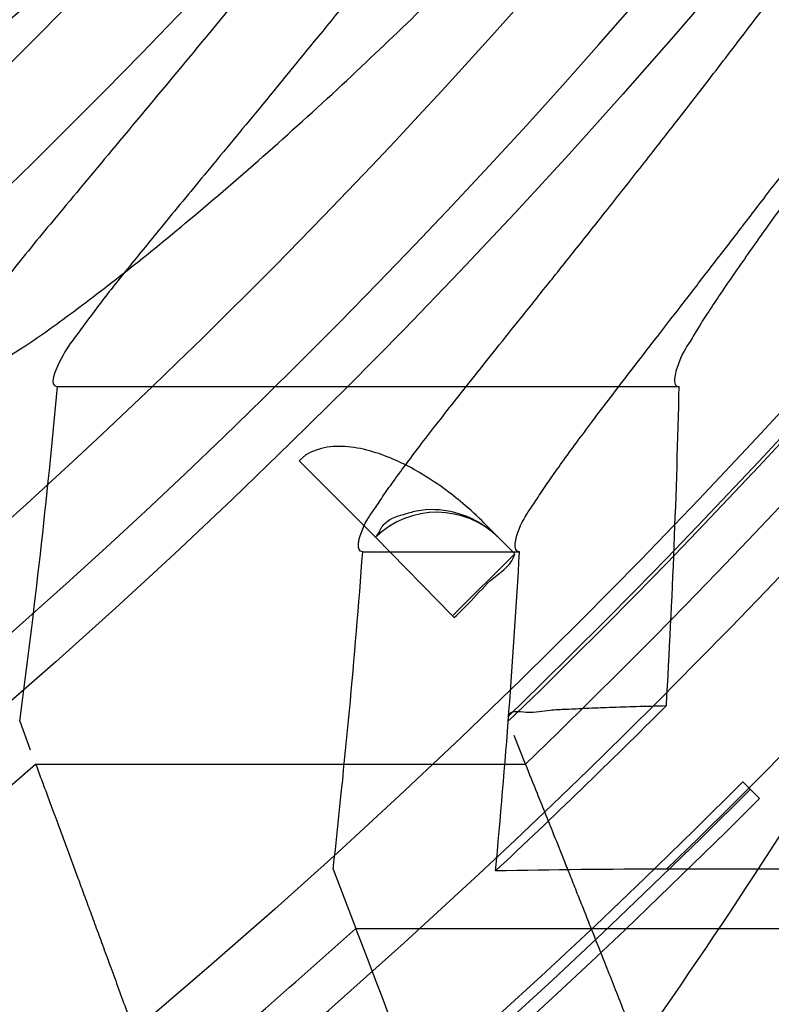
# Model space of a CAD drawing. Header units: millimetres. Extents: x 0 to 297, y 0 to 210.
# Tile 85 of 256: x 147.7057 to 147.7399, y 92.6335 to 92.6783. Entities that reach past the tile are written whole.
import ezdxf

# ---------------------------------------------------------------- set-up
doc = ezdxf.new("R2010")
doc.units = ezdxf.units.MM
doc.header["$LTSCALE"] = 16.335
doc.layers.get('0').update_dxf_attribs({"linetype": 'CONTINUOUS'})
for name, color, linetype in [('01_GLOBAL', 7, 'CONTINUOUS'), ('INTFCLR_1', 7, 'CONTINUOUS'), ('INTFCLR_144815', 7, 'CONTINUOUS')]:
    doc.layers.add(name, color=color, linetype=linetype)

msp = doc.modelspace()

# ---------------------------------------------------------------- linework, layer by layer
at = {"color": 7, "linetype": 'Continuous'}
msp.add_circle((148.2308034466, 92.1164639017), 1.9, dxfattribs=at)
at = {"color": 9, "linetype": 'Continuous'}
msp.add_arc((148.2308034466, 92.1164639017), 1.8756493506, 92.9674534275, 177.0325465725, dxfattribs=at)
at = {"layer": '01_GLOBAL', "color": 7, "linetype": 'Continuous'}
msp.add_circle((148.2308034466, 92.1164639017), 1.925, dxfattribs=at)
at = {"layer": 'INTFCLR_1', "color": 6, "linetype": 'Continuous'}
for radius in [0.3017258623, 0.2867456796]:
    msp.add_arc((147.5056636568, 92.8766036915), radius, 270, 90.00000002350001, dxfattribs=at)
for points, knots in [([(147.7024190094, 93.0916036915), (147.7018087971, 93.0916036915), (147.7029114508, 93.08950324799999), (147.7038583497, 93.08834455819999), (147.7054058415, 93.0863113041), (147.7073153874, 93.0840115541), (147.7097564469, 93.0810765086), (147.7126098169, 93.0776680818), (147.7156703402, 93.073960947), (147.7186923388, 93.0702356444), (147.721505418, 93.0666872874), (147.7240879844, 93.06335701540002), (147.7264364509, 93.0602594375), (147.7285589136, 93.05739951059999), (147.7304701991, 93.0547707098), (147.7321890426, 93.05236174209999), (147.7337330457, 93.05015870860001), (147.7351142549, 93.0481557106), (147.7363481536, 93.04633959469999), (147.7374498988, 93.04469533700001), (147.7384368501, 93.0432038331), (147.7393145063, 93.04186262), (147.740301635, 93.0403384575), (147.7413416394, 93.03871140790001), (147.7424164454, 93.0370044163), (147.7434051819, 93.03541431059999), (147.7444675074, 93.0336832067), (147.7454727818, 93.0320194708), (147.7463989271, 93.0304656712), (147.7472040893, 93.0291000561), (147.7480924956, 93.0275744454), (147.7490691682, 93.0258742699), (147.7501439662, 93.02397450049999), (147.7513258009, 93.02184928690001), (147.7526254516, 93.0194658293), (147.7540567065, 93.016782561), (147.7556293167, 93.01375936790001), (147.7573520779, 93.0103498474), (147.7592357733, 93.0064972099), (147.7612959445, 93.00212210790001), (147.7635459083, 92.9971289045), (147.7659975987, 92.99139551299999), (147.7686600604, 92.9847751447), (147.771540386, 92.9770580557), (147.7745995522, 92.96806700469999), (147.7776353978, 92.9580497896), (147.7804347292, 92.9474285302), (147.7828479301, 92.9366846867), (147.7848548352, 92.9259114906), (147.7864550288, 92.91515159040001), (147.7876568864, 92.9044033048), (147.7884643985, 92.8936919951), (147.7888848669, 92.883007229), (147.788923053, 92.8723658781), (147.7885832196, 92.8617581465), (147.7878679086, 92.85118540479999), (147.7867790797, 92.8406561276), (147.7853146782, 92.8301491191), (147.7834744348, 92.81967840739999), (147.7812492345, 92.80922126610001), (147.7786373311, 92.7987909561), (147.7756726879, 92.7885321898), (147.7725298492, 92.77894344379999), (147.7694333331, 92.7704309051), (147.7665578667, 92.7631606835), (147.763914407, 92.756913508), (147.7614912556, 92.751504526), (147.7592772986, 92.74679278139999), (147.7572566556, 92.7426627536), (147.7554148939, 92.7390284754), (147.7537381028, 92.7358200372), (147.7522167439, 92.7329849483), (147.7508394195, 92.7304773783), (147.7495919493, 92.72825221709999), (147.7484619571, 92.7262722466), (147.7474378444, 92.724505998), (147.7465123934, 92.7229325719), (147.7456788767, 92.7215330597), (147.7447260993, 92.71995062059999), (147.7436842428, 92.71824390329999), (147.7424549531, 92.71626272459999), (147.7413949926, 92.7145809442), (147.7404087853, 92.71303704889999), (147.7395314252, 92.7116777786), (147.7385421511, 92.7101629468), (147.7374297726, 92.7084808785), (147.7361816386, 92.706620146), (147.7347816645, 92.7045655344), (147.7332139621, 92.7023025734), (147.7314607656, 92.69981828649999), (147.7295082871, 92.69710583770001), (147.7273377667, 92.6941536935), (147.7249300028, 92.69095159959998), (147.7222786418, 92.6875081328), (147.7193828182, 92.6838337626), (147.7162651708, 92.67997262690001), (147.7130841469, 92.6761093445), (147.7101062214, 92.67254834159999), (147.7075479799, 92.66947614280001), (147.7055504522, 92.6670757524), (147.7039276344, 92.6649548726), (147.7029496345, 92.6637602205), (147.7017963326, 92.66160369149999), (147.7024190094, 92.66160369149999)], [0, 0, 0, 0, 0.0038604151, 0.0075016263, 0.0124785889, 0.0188917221, 0.0268498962, 0.0364677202, 0.04706947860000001, 0.0572444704, 0.0668187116, 0.0757144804, 0.08390538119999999, 0.0914099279, 0.098245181, 0.1044667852, 0.1101313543, 0.1152642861, 0.1198589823, 0.1240215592, 0.1277856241, 0.1311734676, 0.1341617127, 0.1392736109, 0.1433897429, 0.1469230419, 0.1511192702, 0.1562389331, 0.1592204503, 0.1625628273, 0.1662680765, 0.1703891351, 0.1749670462, 0.1800766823, 0.185772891, 0.1921413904, 0.1993155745, 0.2073310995, 0.2163076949, 0.2264451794, 0.2379233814, 0.250953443, 0.2658909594, 0.2830621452, 0.3030578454, 0.3259639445, 0.3492662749, 0.372530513, 0.3956109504, 0.4185782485, 0.4413347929, 0.4640172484, 0.48651927, 0.5089682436, 0.5313242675, 0.553647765, 0.5759939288, 0.5982772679, 0.6207473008, 0.6432362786, 0.6658996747, 0.6887559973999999, 0.7107777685, 0.7297237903, 0.7460531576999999, 0.7602331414, 0.7726347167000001, 0.7835467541, 0.7931663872, 0.8017211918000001, 0.8093215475, 0.8160683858, 0.8220758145, 0.8274205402, 0.8322066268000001, 0.8364980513, 0.8403368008, 0.8437547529, 0.8468031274, 0.8520223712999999, 0.8564046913, 0.8615533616, 0.8645986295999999, 0.8679945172, 0.8717882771, 0.8760445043, 0.8807522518, 0.8859628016, 0.8917731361, 0.8981681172, 0.9051985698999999, 0.9129160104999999, 0.9213486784, 0.9305434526, 0.9404096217, 0.9509435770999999, 0.9619432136, 0.9720502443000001, 0.9803711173, 0.9870628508, 0.9922716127, 0.99606073, 1, 1, 1, 1]), ([(147.7024190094, 92.66160369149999), (147.7031143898, 92.66160369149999), (147.7043203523, 92.6624163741), (147.7061744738, 92.6635325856), (147.7083002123, 92.66507723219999), (147.710928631, 92.6670898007), (147.7140582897, 92.6696593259), (147.7175074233, 92.6726544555), (147.7210070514, 92.6758564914), (147.724310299, 92.6790215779), (147.7273371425, 92.6820373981), (147.7300923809, 92.6848835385), (147.7325889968, 92.6875456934), (147.7348455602, 92.6900206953), (147.7368773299, 92.69230773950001), (147.7387011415, 92.69440843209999), (147.7403405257, 92.6963368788), (147.7418089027, 92.69809721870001), (147.74312239, 92.69969855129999), (147.7442950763, 92.7011505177), (147.7453447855, 92.7024683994), (147.7462981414, 92.7036803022), (147.7472372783, 92.7048876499), (147.7482377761, 92.70618954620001), (147.7492999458, 92.7075906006), (147.7503509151, 92.70899661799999), (147.7513832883, 92.71039607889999), (147.7524574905, 92.7118722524), (147.7536466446, 92.7135309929), (147.7549757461, 92.71541616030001), (147.7564609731, 92.7175638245), (147.7581179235, 92.7200131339), (147.7599603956, 92.72280467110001), (147.7620026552, 92.725988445), (147.7642665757, 92.7296344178), (147.7667734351, 92.73382309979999), (147.7695429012, 92.73865281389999), (147.7725956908, 92.7442536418), (147.7759494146, 92.7507780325), (147.7796263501, 92.7584542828), (147.7835547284, 92.7673916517), (147.7874822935, 92.777309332), (147.7911546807, 92.7877658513), (147.7944163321, 92.7983650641), (147.7972390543, 92.8090034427), (147.7996322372, 92.81966957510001), (147.8015947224, 92.830307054), (147.8031423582, 92.84094476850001), (147.8042785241, 92.8515373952), (147.8050140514, 92.86210180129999), (147.805355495, 92.8726275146), (147.8053083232, 92.8831163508), (147.8048760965, 92.8935745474), (147.8040611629, 92.9039954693), (147.8028633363, 92.9143835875), (147.8012816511, 92.9247373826), (147.799316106, 92.935041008), (147.7969588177, 92.94531754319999), (147.7942058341, 92.9555541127), (147.7910435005, 92.9657625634), (147.7874805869, 92.97589100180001), (147.7836594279, 92.98555735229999), (147.7798256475, 92.9943126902), (147.7762354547, 93.0018480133), (147.7729615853, 93.0082575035), (147.7699846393, 93.0137592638), (147.767284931, 93.01850609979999), (147.7648405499, 93.0226260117), (147.7626315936, 93.0262165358), (147.7606351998, 93.029359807), (147.7588346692, 93.032115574), (147.7572125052, 93.0345383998), (147.7557564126, 93.0366668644), (147.7544486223, 93.0385420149), (147.7532796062, 93.0401903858), (147.7522307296, 93.04164776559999), (147.7512884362, 93.0429399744), (147.7503875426, 93.0441606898), (147.749451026, 93.0454152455), (147.7484191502, 93.0467800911), (147.7473563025, 93.048166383), (147.7462900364, 93.04953808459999), (147.7452102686, 93.0509094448), (147.7440251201, 93.0523937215), (147.7427013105, 93.0540257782), (147.7412185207, 93.05582248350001), (147.7395625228, 93.05779146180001), (147.7377136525, 93.05994306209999), (147.7356554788, 93.0622827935), (147.733366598, 93.0648176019), (147.7308303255, 93.0675463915), (147.7280323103, 93.07046241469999), (147.7249547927, 93.0735545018), (147.7215984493, 93.0767954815), (147.7180191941, 93.0800963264), (147.7144644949, 93.08320501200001), (147.7112102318, 93.085894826), (147.7084715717, 93.08800309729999), (147.7062664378, 93.089614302), (147.7043599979, 93.09076625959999), (147.7031273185, 93.0916036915), (147.7024190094, 93.0916036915)], [0, 0, 0, 0, 0.0042187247, 0.0081401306, 0.0133978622, 0.0200459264, 0.0282638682, 0.0379443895, 0.0477615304, 0.05703690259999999, 0.0656973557, 0.0736821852, 0.0810680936, 0.0878383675, 0.0940009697, 0.0996271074, 0.1047154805, 0.1093563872, 0.1135342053, 0.1172803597, 0.1206792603, 0.1237557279, 0.1266349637, 0.1299589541, 0.1337168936, 0.1373013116, 0.1406085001, 0.1442672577, 0.148377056, 0.1529904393, 0.1582606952, 0.164218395, 0.1709303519, 0.1785521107, 0.1871652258, 0.1969659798, 0.2081658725, 0.2209392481, 0.2356613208, 0.2526660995, 0.2725685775, 0.2948769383, 0.3173640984, 0.3397873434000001, 0.3621386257, 0.3841211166, 0.4060891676, 0.4277469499, 0.4493218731, 0.470705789, 0.4919793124, 0.5131981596, 0.5343255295, 0.5554668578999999, 0.5765984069, 0.5977513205, 0.6189954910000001, 0.6402209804, 0.6617015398, 0.6832900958, 0.7050415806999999, 0.7268239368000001, 0.7463339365, 0.7630160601, 0.7774553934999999, 0.7899931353, 0.8009638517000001, 0.8105830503, 0.8190545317, 0.8265380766, 0.8331730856, 0.8390248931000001, 0.8442268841, 0.8488182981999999, 0.8528943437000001, 0.8564866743, 0.8597116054, 0.8625968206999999, 0.8656908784, 0.8692094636, 0.8729771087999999, 0.8762884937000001, 0.879749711, 0.8835661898, 0.8878115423, 0.8924986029, 0.8976989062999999, 0.9034198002, 0.9097088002, 0.9166034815, 0.9241390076, 0.9323094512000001, 0.9411199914, 0.9506041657, 0.9606137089, 0.9706541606, 0.9792553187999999, 0.9862062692, 0.9916647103, 0.9957028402, 1, 1, 1, 1])]:
    msp.add_open_spline(points, degree=3, knots=knots, dxfattribs=at)
at = {"layer": 'INTFCLR_1', "color": 9, "linetype": 'Continuous'}
for points, knots in [([(147.7578360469, 92.9698354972), (147.7601299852, 92.9632788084), (147.7642956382, 92.9498053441), (147.7682613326, 92.93248715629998), (147.7702192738, 92.9209208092), (147.7710065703, 92.9154643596), (147.7714994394, 92.91179284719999), (147.7727052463, 92.90167889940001), (147.773864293, 92.88500070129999), (147.7737011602, 92.86826331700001), (147.7730932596, 92.8580308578), (147.7728153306, 92.8542968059), (147.7723459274, 92.84873943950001), (147.7710514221, 92.8369058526), (147.7680380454, 92.81906424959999), (147.7643540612, 92.80424827), (147.7618533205, 92.7957452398), (147.7608389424, 92.79241084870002), (147.7590123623, 92.7866911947), (147.7551536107, 92.7756507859), (147.7489882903, 92.76060143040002), (147.7426455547, 92.7476790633), (147.738554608, 92.74013645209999), (147.7370705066, 92.7374761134), (147.7348652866, 92.73359496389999), (147.7301153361, 92.725595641), (147.7225777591, 92.71408438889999), (147.7133378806, 92.7015190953), (147.7066749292, 92.69332205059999), (147.7028339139, 92.6888229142), (147.701385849, 92.6871436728), (147.6989422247, 92.68435085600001), (147.6944265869, 92.6793230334), (147.6895205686, 92.6740995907), (147.6850750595, 92.669442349), (147.6824472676, 92.6667048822), (147.6802613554, 92.6642911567), (147.6788390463, 92.6627654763), (147.6769884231, 92.6599424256), (147.6801672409, 92.66119888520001), (147.6819512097, 92.6622736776), (147.6841146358, 92.6635994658), (147.6860112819, 92.6648736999), (147.6882932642, 92.66645580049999), (147.6913846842, 92.6687204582), (147.6953415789, 92.671795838), (147.7012543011, 92.676661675), (147.7065470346, 92.68140832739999), (147.7111780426, 92.68584954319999), (147.7144972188, 92.6891252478), (147.7204790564, 92.69529289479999), (147.7290048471, 92.7049106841), (147.7390158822, 92.7176983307), (147.7461841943, 92.72817403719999), (147.7504450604, 92.7349871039), (147.7520181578, 92.7375755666), (147.7543852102, 92.74154715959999), (147.7594401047, 92.750464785), (147.7666547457, 92.7649396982), (147.771618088, 92.77703676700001), (147.7739207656, 92.78330257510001)], [0, 0, 0, 0, 0.0419449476, 0.0850695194, 0.1071739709, 0.1127634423, 0.1183584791, 0.1295423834, 0.1742656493, 0.2191961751, 0.2304978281, 0.2361598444, 0.2418057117, 0.2641744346, 0.3080240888, 0.3509528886, 0.3562644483, 0.3615432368, 0.3719979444, 0.3925183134, 0.4321501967, 0.4701192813, 0.4793724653, 0.4839620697, 0.48851378, 0.5063269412, 0.5401307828, 0.5715496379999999, 0.6004673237, 0.6038923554, 0.6072711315, 0.6138564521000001, 0.6263016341, 0.6480618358, 0.6572019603, 0.6650284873, 0.6713159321, 0.6759369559, 0.6799952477, 0.6841765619, 0.6887949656, 0.6950107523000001, 0.6986911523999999, 0.7027318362, 0.7117342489, 0.7218512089, 0.7329803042, 0.7579718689, 0.7647510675, 0.7717251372, 0.7861300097, 0.8166264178, 0.8492835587, 0.8841348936, 0.8932111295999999, 0.8978052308, 0.9024247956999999, 0.92112918, 0.9596906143, 1, 1, 1, 1]), ([(147.6811764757, 92.6616036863), (147.6810781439, 92.6616036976), (147.6808373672, 92.6616511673), (147.6808497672, 92.6620839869), (147.6811074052, 92.66252928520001), (147.6815528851, 92.66319115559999), (147.6822318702, 92.6640149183), (147.6835407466, 92.6654986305), (147.6855593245, 92.6676144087), (147.6883533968, 92.67047263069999), (147.6928736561, 92.67507601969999), (147.6978811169, 92.68027873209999), (147.7024841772, 92.6852758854), (147.7049756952, 92.68805332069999), (147.7064519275, 92.6897231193), (147.7103658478, 92.69419510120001), (147.7171547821, 92.70234315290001), (147.7265732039, 92.71484082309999), (147.7342592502, 92.7262958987), (147.7391039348, 92.7342592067), (147.7413524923, 92.7381219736), (147.7428653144, 92.74076896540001), (147.7470335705, 92.74827048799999), (147.7534974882, 92.7611245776), (147.7597854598, 92.7761068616), (147.7637211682, 92.7870999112), (147.7655837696, 92.7927940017), (147.7666180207, 92.7961131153), (147.7691666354, 92.8045735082), (147.7729221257, 92.8193173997), (147.7759956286, 92.83708214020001), (147.7773158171, 92.8488648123), (147.7777944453, 92.8543974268), (147.7780778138, 92.8581145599), (147.7786975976, 92.86830028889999), (147.7788639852, 92.8849640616), (147.7776820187, 92.90156740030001), (147.7764527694, 92.9116340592), (147.7759502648, 92.9152888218), (147.7751474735, 92.9207210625), (147.7731505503, 92.93223826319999), (147.7691057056, 92.949481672), (147.7648598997, 92.9628870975), (147.7625223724, 92.96940981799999)], [0, 0, 0, 0, 0.0008731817, 0.001718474, 0.0032338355, 0.0055641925, 0.0087322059, 0.0127298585, 0.0231213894, 0.0346993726, 0.0482226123, 0.08041255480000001, 0.0988155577, 0.1085507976, 0.1135449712, 0.1186069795, 0.1613231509, 0.207686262, 0.2575123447, 0.2837454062, 0.2904461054, 0.2972015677, 0.3108182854, 0.366650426, 0.4248609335, 0.4549769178, 0.4703146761, 0.4780576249, 0.4858477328, 0.5487775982, 0.6130123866, 0.6457680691, 0.6540347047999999, 0.6623246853, 0.6788711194, 0.7446474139, 0.8101273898, 0.8265053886, 0.8346996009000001, 0.8428861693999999, 0.8752668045, 0.9384714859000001, 1, 1, 1, 1]), ([(147.7786398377, 92.7838190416), (147.7762971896, 92.77758353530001), (147.7712466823, 92.7655438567), (147.7639124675, 92.75115066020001), (147.7587756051, 92.74228519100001), (147.7563693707, 92.7383353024), (147.7547696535, 92.73576002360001), (147.7504343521, 92.7289779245), (147.743140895, 92.7185503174), (147.7329609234, 92.7058269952), (147.7242940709, 92.6962590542), (147.7182143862, 92.69012306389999), (147.7148397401, 92.68686264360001), (147.7101283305, 92.68243898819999), (147.704745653, 92.6777121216), (147.6987350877, 92.6728666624), (147.694713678, 92.66980354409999), (147.691566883, 92.667543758), (147.6892555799, 92.66597146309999), (147.6866540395, 92.6642566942), (147.6840672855, 92.6627785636), (147.6817988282, 92.66160361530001), (147.6811764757, 92.6616036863)], [0, 0, 0, 0, 0.1254392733, 0.2455954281, 0.3039386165, 0.3183545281, 0.3326935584, 0.3610298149, 0.4699340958, 0.5721292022, 0.6676979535, 0.7128867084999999, 0.7347758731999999, 0.7560605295, 0.8345894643, 0.86959304, 0.9014329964, 0.9297831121, 0.9425142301, 0.954114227, 0.9882800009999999, 1, 1, 1, 1])]:
    msp.add_open_spline(points, degree=3, knots=knots, dxfattribs=at)
at = {"layer": 'INTFCLR_144815', "color": 6, "linetype": 'Continuous'}
for p, q in [((147.7074681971, 92.66160369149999), (147.7357237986, 92.66160369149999)), ((147.7187529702, 92.65849937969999), (147.7184506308, 92.65823310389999)), ((147.7213403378, 92.65410377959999), (147.7284687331, 92.65410377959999)), ((147.7254221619, 92.6511883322), (147.7282472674, 92.6540134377)), ((147.7279576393, 92.64640543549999), (147.727976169, 92.6466491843)), ((147.7057480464, 92.64640543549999), (147.7062315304, 92.64511061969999)), ((147.7287416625, 92.6444614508), (147.7282188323, 92.6457585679)), ((147.7393758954, 92.6428914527), (147.7386196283, 92.6436477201)), ((147.719996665, 92.6396812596), (147.7210299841, 92.63699230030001)), ((147.7417742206, 92.6396812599), (147.7351470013, 92.6396812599))]:
    msp.add_line(p, q, dxfattribs=at)
at = {"layer": 'INTFCLR_144815', "color": 9, "linetype": 'Continuous'}
for p, q in [((147.718450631, 92.65823310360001), (147.7219233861, 92.6547592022)), ((147.726865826, 92.6554015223), (147.7275435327, 92.6547238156)), ((147.7254221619, 92.6511883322), (147.7254981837, 92.65111231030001)), ((147.7064734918, 92.6444614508), (147.7287416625, 92.6444614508)), ((147.7210299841, 92.63699230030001), (147.7428827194, 92.63699230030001))]:
    msp.add_line(p, q, dxfattribs=at)
at = {"layer": 'INTFCLR_144815', "color": 7, "linetype": 'Continuous'}
for p, q in [((147.7219233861, 92.6547592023), (147.7254221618, 92.6511883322)), ((147.7282458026, 92.65402154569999), (147.7275435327, 92.6547238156))]:
    msp.add_line(p, q, dxfattribs=at)
at = {"layer": 'INTFCLR_144815', "color": 6, "linetype": 'Continuous'}
for radius in [0.3190566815, 0.3040475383]:
    msp.add_circle((147.5056636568, 92.8766036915), radius, dxfattribs=at)
for centre, radius, start, end in [((147.5056636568, 92.8766036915), 0.4398395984, 313.9937911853, 154.5150993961), ((147.5056636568, 92.8766036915), 0.3305190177, 45.0000000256, 314.9999999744), ((147.5056636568, 92.8766036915), 0.329927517, 44.99999995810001, 315.0000000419), ((147.5056636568, 92.8766036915), 0.3294494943, 44.99999997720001, 315.0000000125), ((147.5056636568, 92.8766036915), 0.3241269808, 308.490992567, 51.50900743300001), ((147.5056636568, 92.8766036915), 0.3200091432, 313.9992414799, 46.00075850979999), ((147.5056636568, 92.8766036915), 0.2978344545, 295.6072723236, 334.3927276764), ((147.5056636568, 92.8766036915), 0.2828253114, 297.0737153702, 332.9262846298), ((147.5056636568, 92.87660369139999), 0.3245414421, 313.0911760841, 314.9984221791), ((147.7349827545, 92.2734944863), 0.3661865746, 89.97430089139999, 91.19000208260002), ((145.9448070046, 91.95635909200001), 1.9021647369, 20.1632002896, 20.9663982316)]:
    msp.add_arc(centre, radius, start, end, dxfattribs=at)
at = {"layer": 'INTFCLR_144815', "color": 9, "linetype": 'Continuous'}
for centre, radius, start, end in [((147.5056636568, 92.8766036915), 0.4080560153, 292.4997540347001, 54.0964566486), ((147.5056636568, 92.87660369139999), 0.3298406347, 314.0862202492, 45.9137797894), ((147.5056636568, 92.8766036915), 0.3219531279, 313.8592910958, 46.1407088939), ((147.5056636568, 92.8766036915), 0.3198467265, 314.0319604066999, 45.9680396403), ((147.5056636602, 92.8766036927), 0.3681108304, 292.4997540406, 16.610836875), ((147.5056636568, 92.8766036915), 0.4164420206, 203.8266800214, 313.0809380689), ((147.5056636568, 92.8766036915), 0.4214424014, 203.8278898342, 312.5732768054), ((147.5056636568, 92.8766036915), 0.4364412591, 203.8266800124, 319.1799903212), ((147.5056636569, 92.87660369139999), 0.3636235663, 309.832493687, 323.1675063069), ((147.5056636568, 92.8766036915), 0.3069439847, 293.9594928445, 310.8607650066), ((147.5056636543, 92.8766036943), 0.3221742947, 309.8664382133, 311.9496809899)]:
    msp.add_arc(centre, radius, start, end, dxfattribs=at)
at = {"layer": 'INTFCLR_144815', "color": 7, "linetype": 'Continuous'}
msp.add_arc((147.7247155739, 92.651895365), 0.0039997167, 45.0049825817, 134.2742273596, dxfattribs=at)
at = {"layer": 'INTFCLR_144815', "color": 6, "linetype": 'Continuous'}
for centre, major_axis, ratio, start_param, end_param in [((147.5056636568, 92.6949088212), (0, 0.2726808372), 0.7456587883, -1.7496239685, -1.69324167), ((147.5056636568, 92.6709258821), (0, 0.3086735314), 0.7456587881, -1.6480224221, -1.6010017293), ((147.5056636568, 92.6829188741), (0, 0.2906748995), 0.7456587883, -1.7200994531, -1.6700911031), ((147.5056636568, 92.6769231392), (0, 0.299673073), 0.7456587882, -1.6956613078, -1.6470176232), ((147.5056636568, 92.80284590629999), (0, 0.2914681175), 0.9674516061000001, -2.2743411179, -2.1269453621)]:
    msp.add_ellipse(centre, major_axis=major_axis, ratio=ratio, start_param=start_param, end_param=end_param, dxfattribs=at)
for points, knots in [([(147.7284687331, 92.65410377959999), (147.7281248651, 92.65411009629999), (147.7284667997, 92.6553861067), (147.7289335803, 92.6559818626), (147.7294381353, 92.656793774), (147.7299269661, 92.65749477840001), (147.7305020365, 92.6583039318), (147.731162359, 92.6592026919), (147.7319099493, 92.66020143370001), (147.7327456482, 92.66130133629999), (147.7336709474, 92.66250732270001), (147.7346879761, 92.6638247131), (147.7357985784, 92.6652591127), (147.7370029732, 92.6668144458), (147.7382990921, 92.66849222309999), (147.7396836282, 92.6702928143), (147.7411548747, 92.6722190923), (147.7427145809, 92.6742789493), (147.7443650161, 92.6764816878), (147.746103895, 92.67883130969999), (147.7479255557, 92.6813277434), (147.749823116, 92.6839695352), (147.7517910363, 92.68675738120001), (147.7538223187, 92.689690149), (147.7559091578, 92.6927656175), (147.7580430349, 92.6959804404), (147.760214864, 92.6993301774), (147.7624151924, 92.7028094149), (147.7646343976, 92.70641190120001), (147.7668628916, 92.71013072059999), (147.7690913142, 92.71395848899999), (147.7713106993, 92.7178875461), (147.7735126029, 92.7219101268), (147.7756891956, 92.72601851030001), (147.7778333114, 92.73020512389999), (147.7799384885, 92.73446266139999), (147.781998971, 92.73878415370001), (147.7840096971, 92.7431630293), (147.785966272, 92.7475931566), (147.7878649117, 92.7520688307), (147.7897023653, 92.75658470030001), (147.7914762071, 92.7611366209), (147.7931808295, 92.76571122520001), (147.7948144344, 92.7703031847), (147.7963777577, 92.7749136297), (147.7978725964, 92.77954824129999), (147.7992992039, 92.7842086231), (147.8006556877, 92.7888890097), (147.801941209, 92.79358669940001), (147.803154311, 92.79829575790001), (147.8042942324, 92.8030117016), (147.8053612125, 92.8077336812), (147.806355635, 92.81246156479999), (147.8072778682, 92.8171953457), (147.8081281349, 92.82193449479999), (147.8089065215, 92.8266777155), (147.8096131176, 92.831423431), (147.8102481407, 92.8361706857), (147.8108118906, 92.84091921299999), (147.8113046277, 92.8456686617), (147.8117265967, 92.8504187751), (147.8120780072, 92.8551692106), (147.8123590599, 92.8599199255), (147.812569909, 92.86467073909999), (147.8127106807, 92.8694216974), (147.8127814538, 92.87417265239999), (147.8127822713, 92.87892366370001), (147.8127131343, 92.88367460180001), (147.8125740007, 92.8884255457), (147.8123647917, 92.8931763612), (147.8120853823, 92.8979270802), (147.8117356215, 92.9026774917), (147.8113153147, 92.90742751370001), (147.8108242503, 92.91217686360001), (147.8102621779, 92.9169253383), (147.8096288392, 92.921672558), (147.8089239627, 92.9264180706), (147.8081472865, 92.93116125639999), (147.8072985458, 92.9359014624), (147.8063774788, 92.9406379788), (147.8053839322, 92.9453695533), (147.804317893, 92.950094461), (147.8031794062, 92.9548110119), (147.8019684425, 92.9595180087), (147.8006848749, 92.96421469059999), (147.7993287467, 92.9688997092), (147.7979004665, 92.97357066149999), (147.7964007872, 92.97822446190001), (147.7948306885, 92.98285783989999), (147.7931912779, 92.987467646), (147.7914839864, 92.9920503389), (147.7897106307, 92.9966019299), (147.7878734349, 93.00111803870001), (147.7859750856, 93.0055938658), (147.7840187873, 93.01002417), (147.7820083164, 93.01440325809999), (147.7799480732, 93.0187249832), (147.7778431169, 93.02298277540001), (147.7756991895, 93.02716968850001), (147.773522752, 93.0312784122), (147.7713209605, 93.0353013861), (147.7691016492, 93.0392308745), (147.7668732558, 93.0430591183), (147.7646447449, 93.04677845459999), (147.7624254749, 93.0503814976), (147.7602250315, 93.0538613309), (147.7580530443, 93.0572116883), (147.7559189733, 93.0604271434), (147.7538319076, 93.0635032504), (147.7518003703, 93.06643665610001), (147.7498321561, 93.0692251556), (147.7479341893, 93.0718677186), (147.7461124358, 93.07436445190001), (147.7443718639, 93.076716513), (147.7427164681, 93.07892596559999), (147.7411492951, 93.0809956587), (147.7396725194, 93.0829290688), (147.7382875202, 93.0847301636), (147.7369950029, 93.086403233), (147.7357951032, 93.08795275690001), (147.7346874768, 93.08938331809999), (147.7336714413, 93.09069941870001), (147.7327460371, 93.0919055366), (147.7319101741, 93.0930056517), (147.7311625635, 93.0940044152), (147.7305021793, 93.0949032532), (147.72992705, 93.09571248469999), (147.7294381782, 93.0964135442), (147.7289336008, 93.0972254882), (147.7284668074, 93.0978212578), (147.728124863, 93.0990972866), (147.7284687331, 93.0991036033)], [0, 0, 0, 0, 0.0021236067, 0.0044659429, 0.005996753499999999, 0.007775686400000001, 0.0098091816, 0.0121043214, 0.0146687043, 0.0175100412, 0.0206343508, 0.0240542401, 0.0277864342, 0.0318356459, 0.0362005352, 0.040877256, 0.0458603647, 0.0511668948, 0.0568307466, 0.06285557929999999, 0.0692156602, 0.07591263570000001, 0.0829392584, 0.09028590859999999, 0.0979403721, 0.1058876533, 0.114110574, 0.1225900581, 0.1313055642, 0.140235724, 0.1493588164, 0.1586532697, 0.1680981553, 0.1776734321, 0.1873601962, 0.1971407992, 0.2069991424, 0.2169205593, 0.2268918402, 0.236901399, 0.2469387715, 0.256994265, 0.2670652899, 0.2770813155, 0.2870874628, 0.2971238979, 0.3071487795, 0.3171804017, 0.3272115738, 0.3372204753, 0.347205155, 0.3571681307, 0.3671107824, 0.3770356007, 0.3869457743, 0.396839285, 0.4067137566, 0.4165706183, 0.4264117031, 0.436238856, 0.4460529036, 0.4558561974, 0.465649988, 0.4754369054, 0.4852183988, 0.4949970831, 0.5047743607, 0.514552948, 0.5243342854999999, 0.5341210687, 0.5439147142, 0.5537177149, 0.5635313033, 0.5733577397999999, 0.5831983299, 0.5930548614, 0.6029285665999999, 0.6128203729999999, 0.6227310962, 0.6326618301, 0.642613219, 0.6525827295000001, 0.6625684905, 0.6725713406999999, 0.6825918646, 0.692631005, 0.7026858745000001, 0.7127502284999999, 0.7228203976, 0.7328919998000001, 0.7429592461, 0.7530154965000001, 0.7630529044, 0.7730624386, 0.783033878, 0.7929554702, 0.8028140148, 0.8125949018, 0.8222819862, 0.8318577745, 0.8413032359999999, 0.8505983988, 0.8597223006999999, 0.868653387, 0.8773699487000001, 0.8858505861, 0.894074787, 0.9020233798, 0.9096791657, 0.9170272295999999, 0.9240552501, 0.9307537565, 0.9371162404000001, 0.9431389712, 0.9488208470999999, 0.9541629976, 0.959168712, 0.963842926, 0.9681919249, 0.9722229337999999, 0.9759438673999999, 0.9793632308, 0.9824892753, 0.9853304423, 0.9878949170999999, 0.9901903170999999, 0.992224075, 0.994003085, 0.9955339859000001, 0.9978763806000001, 1, 1, 1, 1]), ([(147.7357237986, 93.0916036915), (147.7353758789, 93.0916036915), (147.7356994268, 93.09031299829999), (147.7361425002, 93.0896962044), (147.7366231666, 93.08886737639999), (147.7370888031, 93.0881506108), (147.737636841, 93.0873240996), (147.7382660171, 93.08640637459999), (147.7389780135, 93.08538740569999), (147.7397734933, 93.08426604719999), (147.740653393, 93.08303795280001), (147.7416183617, 93.0816995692), (147.742668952, 93.0802468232), (147.7438053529, 93.07867577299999), (147.7450274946, 93.076982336), (147.7463347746, 93.0751626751), (147.7477261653, 93.0732130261), (147.7491999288, 93.0711300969), (147.7507536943, 93.06891097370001), (147.7523842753, 93.0665534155), (147.7540876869, 93.06405588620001), (147.755859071, 93.0614177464), (147.7576927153, 93.05863933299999), (147.7595821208, 93.05572198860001), (147.7615200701, 93.0526681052), (147.7634987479, 93.04948109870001), (147.7655098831, 93.0461653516), (147.7675449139, 93.0427261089), (147.7695951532, 93.0391693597), (147.7716519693, 93.0355016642), (147.7737069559, 93.0317299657), (147.7757520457, 93.0278614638), (147.7777796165, 93.02390347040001), (147.7797825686, 93.0198632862), (147.7817543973, 93.01574804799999), (147.783689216, 93.01156464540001), (147.785581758, 93.0073196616), (147.7874273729, 93.0030193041), (147.7892219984, 92.99866937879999), (147.7909621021, 92.9942753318), (147.7926447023, 92.9898420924), (147.7942672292, 92.9853743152), (147.7958276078, 92.98087605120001), (147.7973240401, 92.9763512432), (147.7987551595, 92.9718031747), (147.8001197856, 92.9672351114), (147.8014170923, 92.9626496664), (147.8026463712, 92.958049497), (147.8038071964, 92.9534366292), (147.8048992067, 92.948813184), (147.8059222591, 92.944180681), (147.8068762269, 92.9395408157), (147.8077611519, 92.9348946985), (147.8085770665, 92.9302436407), (147.8093241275, 92.92558837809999), (147.8100024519, 92.92092994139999), (147.8106122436, 92.91626881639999), (147.8111536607, 92.9116057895), (147.8116269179, 92.90694109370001), (147.812032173, 92.9022753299), (147.8123696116, 92.897608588), (147.8126393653, 92.8929413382), (147.8128415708, 92.8882735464), (147.8129763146, 92.88360558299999), (147.8130436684, 92.8789373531), (147.8130436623, 92.8742691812), (147.8129762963, 92.8696009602), (147.8128415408, 92.8649330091), (147.812639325, 92.8602652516), (147.8123695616, 92.85559802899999), (147.8120321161, 92.85093134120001), (147.8116268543, 92.84626561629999), (147.8111535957, 92.84160099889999), (147.8106121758, 92.8369380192), (147.8100023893, 92.8322769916), (147.809324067, 92.8276186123), (147.8085770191, 92.82296346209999), (147.8077611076, 92.8183124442), (147.8068762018, 92.81366644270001), (147.8059222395, 92.80902661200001), (147.8048992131, 92.8043942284), (147.8038072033, 92.79977078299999), (147.8026464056, 92.79515801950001), (147.8014171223, 92.79055782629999), (147.8001198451, 92.7859724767), (147.7987552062, 92.7814043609), (147.7973241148, 92.7768563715), (147.7958276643, 92.77233149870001), (147.7942673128, 92.76783330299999), (147.7926447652, 92.76336546), (147.7909621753, 92.7589322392), (147.7892220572, 92.7545381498), (147.7874274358, 92.7501882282), (147.7855818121, 92.7458878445), (147.7836892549, 92.7416428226), (147.7817544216, 92.73745938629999), (147.7797825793, 92.7333441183), (147.7777796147, 92.7293039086), (147.7757520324, 92.7253458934), (147.7737069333, 92.7214773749), (147.7716519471, 92.71770567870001), (147.7695951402, 92.7140380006), (147.7675449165, 92.7104812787), (147.7655099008, 92.70704206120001), (147.763498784, 92.7037263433), (147.7615201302, 92.7005393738), (147.7595822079, 92.69748553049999), (147.7576928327, 92.6945682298), (147.7558592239, 92.6917898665), (147.7540878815, 92.68915178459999), (147.7523844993, 92.6866542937), (147.7507539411, 92.684296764), (147.7492001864, 92.68207765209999), (147.7477264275, 92.6799947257), (147.7463350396, 92.67804507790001), (147.7450277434, 92.6762253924), (147.7438055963, 92.6745319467), (147.7426691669, 92.6729608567), (147.7416185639, 92.67150809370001), (147.7406535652, 92.67016966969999), (147.7397736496, 92.6689415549), (147.7389781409, 92.6678201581), (147.7382661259, 92.6668011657), (147.7376369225, 92.6658834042), (147.7370888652, 92.6650568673), (147.7366232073, 92.664340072), (147.7361425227, 92.6635112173), (147.735699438, 92.66289440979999), (147.7353758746, 92.66160369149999), (147.7357237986, 92.66160369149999)], [0, 0, 0, 0, 0.0022415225, 0.0046949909, 0.0062948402, 0.0081515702, 0.0102713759, 0.0126610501, 0.0153273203, 0.0182777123, 0.0215194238, 0.0250604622, 0.0289080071, 0.0330699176, 0.0375525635, 0.0423627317, 0.0475050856, 0.0529841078, 0.05880161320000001, 0.0649581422, 0.07145189, 0.07827835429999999, 0.08543053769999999, 0.0928988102, 0.1006709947, 0.1087324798, 0.1170666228, 0.1256550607, 0.1344781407, 0.1435153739, 0.1527460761, 0.1621498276, 0.1717063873, 0.1813963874, 0.1912015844, 0.2011049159, 0.2110906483, 0.2211444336, 0.2312534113, 0.241406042, 0.2515916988, 0.2618021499, 0.2720286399, 0.2822654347, 0.2925056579, 0.3027455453, 0.312979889, 0.3232065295, 0.3334216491, 0.3436244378, 0.3538122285, 0.3639852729, 0.3741416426, 0.3842825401, 0.3944068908, 0.4045165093, 0.4146106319, 0.4246916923, 0.4347594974, 0.444816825, 0.4548636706, 0.4649030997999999, 0.474935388, 0.4849637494, 0.494988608, 0.5050132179, 0.5150380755, 0.5250663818, 0.5350986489, 0.5451379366, 0.5551847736, 0.565241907, 0.5753096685, 0.5853904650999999, 0.5954845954, 0.6055938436, 0.615718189, 0.6258587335, 0.636015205, 0.6461877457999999, 0.6563757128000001, 0.6665780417, 0.6767934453, 0.6870195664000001, 0.6972543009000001, 0.7074936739, 0.7177343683, 0.7279706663, 0.7381976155, 0.7484076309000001, 0.7585937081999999, 0.7687462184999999, 0.7788551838, 0.7889090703, 0.7988948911, 0.808798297, 0.8186035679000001, 0.82829363, 0.8378502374, 0.8472540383, 0.8564847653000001, 0.8655219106, 0.8743449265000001, 0.8829333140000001, 0.8912673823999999, 0.8993287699, 0.9071008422, 0.9145690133, 0.9217210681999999, 0.9285473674, 0.9350409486, 0.9411974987, 0.9470149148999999, 0.9524939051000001, 0.9576363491, 0.9624464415, 0.9669292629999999, 0.9710911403, 0.9749388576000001, 0.9784798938, 0.9817217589, 0.9846721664, 0.9873385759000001, 0.9897282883, 0.9918482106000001, 0.9937049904, 0.9953049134, 0.9977584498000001, 1, 1, 1, 1]), ([(147.7930286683, 92.8766036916), (147.7930286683, 92.87365185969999), (147.7929418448, 92.8677449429), (147.7925510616, 92.8588860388), (147.7918988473, 92.850026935), (147.7909832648, 92.8411683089), (147.7898024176, 92.8323115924), (147.7883542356, 92.823459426), (147.78663577, 92.8146158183), (147.7846446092, 92.8057865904), (147.7823800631, 92.7969797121), (147.7798403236, 92.7882070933), (147.7770278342, 92.7794826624), (147.7739451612, 92.7708246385), (147.7706006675, 92.76225608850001), (147.7670056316, 92.7538045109), (147.7631791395, 92.74550420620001), (147.7591475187, 92.7373952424), (147.7549462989, 92.7295251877), (147.7506219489, 92.72194611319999), (147.7462311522, 92.7147136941), (147.7418401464, 92.70788457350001), (147.7375209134, 92.7015108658), (147.7333466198, 92.6956354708), (147.7293849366, 92.6902872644), (147.7256928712, 92.6854776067), (147.7223132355, 92.681202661), (147.719272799, 92.6774445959), (147.7165878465, 92.6741754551), (147.7142575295, 92.6713602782), (147.7122827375, 92.6689721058), (147.7106428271, 92.6669506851), (147.7093543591, 92.6653473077), (147.7083339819, 92.66391942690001), (147.7076676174, 92.6630872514), (147.7070414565, 92.66160369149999), (147.7074681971, 92.66160369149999)], [0, 0, 0, 0, 0.0374136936, 0.0748639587, 0.1123780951, 0.1499879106, 0.1877264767, 0.2256114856, 0.2636616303, 0.3018965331, 0.3403130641, 0.3789003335, 0.4176356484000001, 0.4564792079, 0.4953691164, 0.5342020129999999, 0.5728718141, 0.611197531, 0.6489667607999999, 0.6859303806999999, 0.721782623, 0.7561939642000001, 0.788825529, 0.8193610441, 0.8475376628, 0.8731799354, 0.8962089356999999, 0.9166076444, 0.9344457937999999, 0.9498358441, 0.9629038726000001, 0.9737937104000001, 0.9826269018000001, 0.9895233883, 0.9945911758, 1, 1, 1, 1]), ([(147.7213403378, 92.65410377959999), (147.7210071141, 92.6541098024), (147.7213359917, 92.6553531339), (147.7218077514, 92.6559237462), (147.7223120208, 92.6567115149), (147.7228022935, 92.6573910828), (147.7233789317, 92.65817632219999), (147.7240414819, 92.6590487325), (147.7247918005, 92.66001853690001), (147.7256308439, 92.66108688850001), (147.7265597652, 92.66225816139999), (147.7275795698, 92.6635360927), (147.7286913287, 92.6649251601), (147.7298959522, 92.66642999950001), (147.7311942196, 92.66805558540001), (147.7325865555, 92.6698069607), (147.7340730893, 92.6716893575), (147.7356532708, 92.6737077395), (147.7373256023, 92.6758664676), (147.7390872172, 92.67816872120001), (147.7409338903, 92.6806164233), (147.7428603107, 92.6832104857), (147.7448603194, 92.685951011), (147.7469269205, 92.68883718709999), (147.7490522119, 92.6918670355), (147.7512274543, 92.6950373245), (147.7534432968, 92.69834369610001), (147.755689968, 92.7017807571), (147.7579575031, 92.70534224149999), (147.760235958, 92.7090211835), (147.7625156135, 92.7128101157), (147.7647871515, 92.71670126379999), (147.7670417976, 92.7206867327), (147.769271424, 92.7247586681), (147.771468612, 92.72890938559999), (147.7736266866, 92.73313148), (147.7757397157, 92.7374178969), (147.7778024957, 92.7417619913), (147.7798105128, 92.7461575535), (147.7817598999, 92.7505988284), (147.783647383, 92.7550805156), (147.7854702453, 92.7595978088), (147.7872262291, 92.76414628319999), (147.7889135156, 92.76872195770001), (147.7905306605, 92.7733212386), (147.7920765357, 92.7779408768), (147.7935503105, 92.78257800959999), (147.7949513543, 92.7872299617), (147.7962792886, 92.79189450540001), (147.7975338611, 92.7965695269), (147.7987150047, 92.8012533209), (147.7998227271, 92.8059442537), (147.8008571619, 92.8106410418), (147.8018184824, 92.8153424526), (147.8027069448, 92.8200475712), (147.8035228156, 92.8247555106), (147.8042664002, 92.82946561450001), (147.8049379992, 92.8341772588), (147.8055379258, 92.83889001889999), (147.8060664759, 92.8436035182), (147.8065239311, 92.84831749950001), (147.8069105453, 92.8530317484), (147.8072265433, 92.85774612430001), (147.8074721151, 92.8624605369), (147.8076474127, 92.8671749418), (147.8077525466, 92.87188931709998), (147.8077759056, 92.8750323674), (147.8077759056, 92.87660369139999)], [0, 0, 0, 0, 0.0040984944, 0.008657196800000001, 0.0116427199, 0.0151159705, 0.0190904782, 0.0235807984, 0.0286007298, 0.0341649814, 0.0402875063, 0.046984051, 0.05427110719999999, 0.0621670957, 0.0706888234, 0.0798547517, 0.0896814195, 0.1001853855, 0.1113776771, 0.1232622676, 0.1358345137, 0.1490837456, 0.1629968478, 0.1775559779, 0.1927364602, 0.2085082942, 0.2248364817, 0.2416821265, 0.2590032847, 0.276756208, 0.2948964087, 0.3133796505, 0.3321629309, 0.351205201, 0.3704678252, 0.3899149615, 0.4095138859, 0.4292348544, 0.4490512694, 0.4689395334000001, 0.4888788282, 0.5088510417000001, 0.5288411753, 0.5488351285, 0.5688220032, 0.588792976, 0.6087392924, 0.6286557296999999, 0.648536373, 0.6683785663, 0.6881787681, 0.7079363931, 0.7276497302, 0.747319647, 0.7669461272, 0.7865313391, 0.8060763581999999, 0.8255838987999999, 0.8450563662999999, 0.8644971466, 0.8839093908, 0.9032968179, 0.9226632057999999, 0.9420124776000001, 0.9613488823, 0.9806766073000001, 1, 1, 1, 1]), ([(147.726865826, 92.6554015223), (147.7265541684, 92.65571318), (147.7259580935, 92.656262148), (147.7249690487, 92.6570399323), (147.7239897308, 92.65768367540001), (147.7229584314, 92.6582268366), (147.7219228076, 92.6586363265), (147.7205268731, 92.6589754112), (147.719334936, 92.6588740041), (147.7187529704, 92.65849937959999)], [0, 0, 0, 0, 0.1441641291, 0.264670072, 0.4112721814, 0.5267229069, 0.64565336, 0.7736165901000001, 1, 1, 1, 1]), ([(147.7254981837, 92.65111231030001), (147.7257586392, 92.6513662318), (147.7263859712, 92.6519556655), (147.7271958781, 92.65295897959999), (147.7281698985, 92.65353835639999), (147.7282472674, 92.6540134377)], [0, 0, 0, 0, 0.2728997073, 0.6388783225, 1, 1, 1, 1]), ([(147.727976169, 92.6466491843), (147.7279967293, 92.6469207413), (147.7290108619, 92.6467359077), (147.7297120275, 92.64692454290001), (147.7306567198, 92.6469518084), (147.7315455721, 92.64700197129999), (147.7326065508, 92.64704057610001), (147.7338211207, 92.6470799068), (147.7346851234, 92.64710155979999), (147.7351427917, 92.6471119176)], [0, 0, 0, 0, 0.1135875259, 0.263971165, 0.3677614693, 0.4926435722, 0.6396550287, 0.8090627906, 1, 1, 1, 1]), ([(147.7064734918, 92.6444614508), (147.7065603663, 92.6442282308), (147.7067776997, 92.6436446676), (147.7071120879, 92.642744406), (147.7075013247, 92.64169517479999), (147.7079257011, 92.6405493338), (147.7083235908, 92.63947242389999), (147.7086767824, 92.63851448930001), (147.7089674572, 92.6377249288), (147.709274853, 92.6368887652), (147.7095986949, 92.63600667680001), (147.7099385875, 92.6350793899), (147.7102940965, 92.6341077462), (147.7106647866, 92.6330927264), (147.7110501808, 92.63203543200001), (147.7114498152, 92.6309370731), (147.7118631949, 92.6297989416), (147.7122896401, 92.6286223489), (147.7127284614, 92.6274086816), (147.7131791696, 92.62615949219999), (147.713641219, 92.6248764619), (147.7141137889, 92.6235613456), (147.7145960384, 92.62221605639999), (147.715087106, 92.6208425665), (147.7155863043, 92.61944298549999), (147.7160929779, 92.6180195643), (147.7166063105, 92.61657454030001), (147.7171250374, 92.615109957), (147.7176483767, 92.6136281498), (147.7181755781, 92.61213161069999), (147.7187060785, 92.61062300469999), (147.7192384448, 92.609104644), (147.7197720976, 92.6075791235), (147.7203056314, 92.6060488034), (147.7206615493, 92.60502739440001), (147.7208392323, 92.60451626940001)], [0, 0, 0, 0, 0.0175880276, 0.044007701, 0.0678686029, 0.0966752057, 0.1303597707, 0.1490024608, 0.1688274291, 0.1898192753, 0.2119608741, 0.2352330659, 0.2596143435, 0.2850789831, 0.3115985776, 0.3391426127, 0.3676784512, 0.3971715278, 0.4275855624, 0.4588827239, 0.4910222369, 0.5239578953, 0.5576403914, 0.5920179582, 0.6270399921, 0.6626521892, 0.6987941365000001, 0.7354122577, 0.7724546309, 0.8098528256, 0.8475435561, 0.8854677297, 0.9235600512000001, 0.9617583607, 1, 1, 1, 1]), ([(147.7442822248, 92.60451626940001), (147.7440887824, 92.60503022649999), (147.7437013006, 92.6060572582), (147.7431205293, 92.6075960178), (147.7425396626, 92.6091298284), (147.7419602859, 92.6106562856), (147.7413830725, 92.6121726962), (147.740809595, 92.61367667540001), (147.7402404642, 92.6151654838), (147.7396765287, 92.6166365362), (147.7391187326, 92.61808742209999), (147.7385683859, 92.6195160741), (147.7380264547, 92.62092026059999), (147.7374935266, 92.6222976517), (147.7369704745, 92.62364608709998), (147.7364582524, 92.6249635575), (147.735957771, 92.62624814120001), (147.7354698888, 92.62749805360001), (147.7349951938, 92.6287116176), (147.7345342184, 92.6298873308), (147.734087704, 92.63102386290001), (147.7336563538, 92.6321199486), (147.7332406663, 92.6331743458), (147.7328411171, 92.6341859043), (147.7324582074, 92.63515358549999), (147.7320923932, 92.63607646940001), (147.7317441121, 92.6369537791), (147.7314137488, 92.637784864), (147.7311015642, 92.63856912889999), (147.7308077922, 92.63930605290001), (147.7304538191, 92.6401927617), (147.7300590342, 92.6411798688), (147.7296431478, 92.6422176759), (147.7292129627, 92.64328998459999), (147.728921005, 92.6440159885), (147.7287416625, 92.6444614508)], [0, 0, 0, 0, 0.0384359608, 0.0768288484, 0.1151150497, 0.1532293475, 0.1911040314, 0.2286791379, 0.2658872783, 0.3026614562, 0.3389459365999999, 0.3746823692, 0.4098169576, 0.4442918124, 0.4780517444, 0.511046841, 0.5432270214, 0.5745438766, 0.6049577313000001, 0.634432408, 0.6629322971, 0.6904236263, 0.7168753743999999, 0.7422586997, 0.7665463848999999, 0.7897140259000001, 0.8117416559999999, 0.8326118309, 0.8523097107, 0.8708221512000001, 0.8881372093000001, 0.919133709, 0.9452313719, 0.9663897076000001, 1, 1, 1, 1])]:
    msp.add_open_spline(points, degree=3, knots=knots, dxfattribs=at)
at = {"layer": 'INTFCLR_144815', "color": 7, "linetype": 'Continuous'}
msp.add_open_spline([(147.7219233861, 92.6547592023), (147.7220559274, 92.6548881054), (147.7221700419, 92.6552619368), (147.7226319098, 92.6556425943), (147.7232028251, 92.6557995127), (147.7241183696, 92.6560845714), (147.725715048, 92.6560065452), (147.7269532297, 92.6553141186), (147.7275103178, 92.6547570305)], degree=3, knots=[0, 0, 0, 0, 0.08740299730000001, 0.1747232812, 0.2700419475, 0.3654836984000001, 0.6275578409, 1, 1, 1, 1], dxfattribs=at)

doc.saveas('drawing.dxf')
